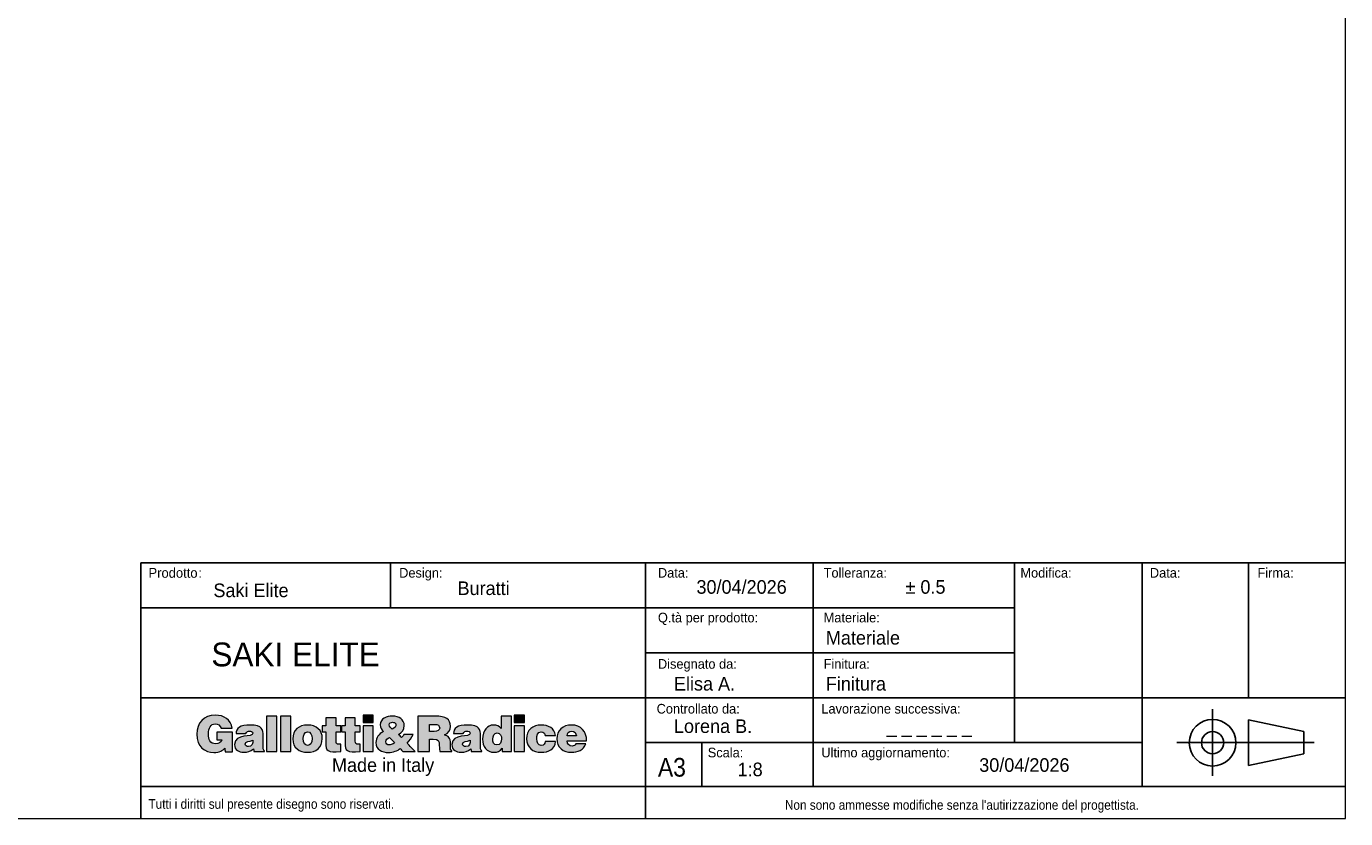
# Model space of a CAD drawing. Header units: millimetres. Extents: x 40 to 3320, y 40 to 2336.
# Tile 2 of 3: x 1680 to 3320, y 40 to 1026. Entities that reach past the tile are written whole.
import ezdxf

# ---------------------------------------------------------------- set-up
doc = ezdxf.new("R2010")
doc.units = ezdxf.units.MM
doc.header["$LTSCALE"] = 8
doc.layers.add('ANNOTAZIONI', color=8, linetype='Continuous')
doc.styles.add('SLDTEXTSTYLE1', font='GOTHIC.TTF', dxfattribs={"width": 0.913})
doc.styles.add('SLDTEXTSTYLE2', font='arial.ttf', dxfattribs={"width": 0.948})
doc.styles.add('SLDTEXTSTYLE3', font='arial.ttf', dxfattribs={"width": 0.948})

# ---------------------------------------------------------------- blocks, each defined once
blk = doc.blocks.new('logo_punti di controllo')
at = {"layer": 'ANNOTAZIONI'}
h = blk.add_hatch(color=256, dxfattribs=at)
edge = h.paths.add_edge_path(flags=0)
edge.add_line((225.7, 24.5), (225.7, 85.5))
edge.add_line((225.7, 85.5), (176.2, 85.5))
edge.add_line((176.2, 85.5), (176.2, 61.6))
edge.add_line((176.2, 61.6), (192.1, 61.6))
edge.add_spline(control_points=[(192.1, 61.6), (190.3, 53.9), (180.9, 48.9), (173.5, 48.9), (155.3, 48.9), (150.4, 63.1), (150.4, 78.8), (150.4, 98.2), (157.2, 111.1), (171.4, 111.1), (180.8, 111.1), (187.3, 106.2), (189.9, 97.2)], knot_values=[31.661, 31.661, 31.661, 31.661, 32.661, 32.661, 32.661, 33.661, 33.661, 33.661, 34.661, 34.661, 34.661, 35.661, 35.661, 35.661, 35.661], weights=[1, 1, 1, 1, 1, 1, 1, 1, 1, 1, 1, 1, 1], degree=3, periodic=0)
edge.add_line((189.9, 97.2), (224.3, 97.2))
edge.add_spline(control_points=[(224.3, 97.2), (219.8, 124.3), (198.5, 138.1), (172, 138.1), (136.3, 138.1), (114.2, 113.9), (114.2, 78.6), (114.2, 40.2), (139.5, 21.9), (167.7, 21.9), (185, 21.9), (195, 28.3), (201, 35.4)], knot_values=[47.825, 47.825, 47.825, 47.825, 48.825, 48.825, 48.825, 49.825, 49.825, 49.825, 50.825, 50.825, 50.825, 51.825, 51.825, 51.825, 51.825], weights=[1, 1, 1, 1, 1, 1, 1, 1, 1, 1, 1, 1, 1], degree=3, periodic=0)
edge.add_line((201, 35.4), (202.4, 24.5))
edge.add_line((202.4, 24.5), (225.7, 24.5))
for points in [[(363.2, 24.8), (363.2, 135.2), (331.3, 135.2), (331.3, 24.8)], [(406, 24.8), (406, 135.2), (374.1, 135.2), (374.1, 24.8)], [(630.8, 138.1), (630.8, 115.4), (662.6, 115.4), (662.6, 138.1)], [(1100.9, 138.1), (1100.9, 115.4), (1132.8, 115.4), (1132.8, 138.1)], [(662.6, 24.8), (662.6, 105.1), (630.8, 105.1), (630.8, 24.8)], [(1132.8, 24.8), (1132.8, 105.1), (1100.9, 105.1), (1100.9, 24.8)]]:
    blk.add_hatch(color=256, dxfattribs=at).paths.add_polyline_path(points, flags=0)
h = blk.add_hatch(color=256, dxfattribs=at)
edge = h.paths.add_edge_path(flags=0)
edge.add_line((561.9, 24.8), (561.9, 47.7))
edge.add_spline(control_points=[(561.9, 47.7), (560.2, 47.7), (558.5, 47.7), (556.9, 47.7), (548, 47.7), (546.9, 50.3), (546.9, 57.6), (546.9, 67.3), (546.9, 77), (546.9, 86.7)], knot_values=[0, 0, 0, 0, 1.792, 1.792, 1.792, 2.792, 2.792, 2.792, 13.111, 13.111, 13.111, 13.111], weights=[1, 1, 1, 1, 1, 1, 1, 1, 1, 1], degree=3, periodic=0)
edge.add_line((546.9, 86.7), (562.2, 86.7))
edge.add_line((562.2, 86.7), (562.2, 105.1))
edge.add_line((562.2, 105.1), (546.9, 105.1))
edge.add_line((546.9, 105.1), (546.9, 130.1))
edge.add_line((546.9, 130.1), (515.5, 130.1))
edge.add_line((515.5, 130.1), (515.5, 105.1))
edge.add_line((515.5, 105.1), (503.7, 105.1))
edge.add_line((503.7, 105.1), (503.7, 86.7))
edge.add_line((503.7, 86.7), (515, 86.7))
edge.add_spline(control_points=[(515, 86.7), (515, 75.6), (515, 64.4), (515, 53.2), (515, 25.4), (520.1, 22.5), (561.9, 24.8)], knot_values=[74.044, 74.044, 74.044, 74.044, 85.937, 85.937, 85.937, 86.937, 86.937, 86.937, 86.937], weights=[1, 1, 1, 1, 1, 1, 1], degree=3, periodic=0)
h = blk.add_hatch(color=256, dxfattribs=at)
edge = h.paths.add_edge_path(flags=0)
edge.add_line((621.8, 24.8), (621.8, 47.7))
edge.add_spline(control_points=[(621.8, 47.7), (620.1, 47.7), (618.4, 47.7), (616.7, 47.7), (607.8, 47.7), (606.8, 50.3), (606.8, 57.6), (606.8, 67.3), (606.8, 77), (606.8, 86.7)], knot_values=[0, 0, 0, 0, 1.792, 1.792, 1.792, 2.792, 2.792, 2.792, 13.111, 13.111, 13.111, 13.111], weights=[1, 1, 1, 1, 1, 1, 1, 1, 1, 1], degree=3, periodic=0)
edge.add_line((606.8, 86.7), (622.1, 86.7))
edge.add_line((622.1, 86.7), (622.1, 105.1))
edge.add_line((622.1, 105.1), (606.8, 105.1))
edge.add_line((606.8, 105.1), (606.8, 130.1))
edge.add_line((606.8, 130.1), (575.3, 130.1))
edge.add_line((575.3, 130.1), (575.3, 105.1))
edge.add_line((575.3, 105.1), (563.5, 105.1))
edge.add_line((563.5, 105.1), (563.5, 86.7))
edge.add_line((563.5, 86.7), (574.9, 86.7))
edge.add_spline(control_points=[(574.9, 86.7), (574.9, 75.6), (574.9, 64.4), (574.9, 53.2), (574.9, 25.4), (579.9, 22.5), (621.8, 24.8)], knot_values=[74.041, 74.041, 74.041, 74.041, 85.934, 85.934, 85.934, 86.934, 86.934, 86.934, 86.934], weights=[1, 1, 1, 1, 1, 1, 1], degree=3, periodic=0)
h = blk.add_hatch(color=256, dxfattribs=at)
edge = h.paths.add_edge_path(flags=0)
edge.add_line((746.4, 34.2), (755.1, 24.8))
edge.add_line((755.1, 24.8), (793.4, 24.8))
edge.add_line((793.4, 24.8), (768.3, 50.7))
edge.add_spline(control_points=[(768.3, 50.7), (775.8, 58.7), (781.8, 67.9), (786.9, 77.5)], knot_values=[26.367462, 26.367462, 26.367462, 26.367462, 27.367462, 27.367462, 27.367462, 27.367462], weights=[1, 1, 1, 1], degree=3, periodic=0)
edge.add_line((786.9, 77.5), (757.7, 77.5))
edge.add_spline(control_points=[(757.7, 77.5), (755.9, 74), (753.6, 71), (750.5, 68.4)], knot_values=[37.686462, 37.686462, 37.686462, 37.686462, 38.686462, 38.686462, 38.686462, 38.686462], weights=[1, 1, 1, 1], degree=3, periodic=0)
edge.add_line((750.5, 68.4), (741, 78.2))
edge.add_spline(control_points=[(741, 78.2), (752.2, 84.3), (759, 92.9), (759, 106.1), (759, 123.8), (742.6, 135.2), (722.2, 135.2), (704.7, 135.2), (684.6, 128.3), (684.6, 107.6), (684.6, 99), (688.5, 92.9), (694.1, 86.9)], knot_values=[43.525807, 43.525807, 43.525807, 43.525807, 44.525807, 44.525807, 44.525807, 45.525807, 45.525807, 45.525807, 46.525807, 46.525807, 46.525807, 47.525807, 47.525807, 47.525807, 47.525807], weights=[1, 1, 1, 1, 1, 1, 1, 1, 1, 1, 1, 1, 1], degree=3, periodic=0)
edge.add_spline(control_points=[(694.1, 86.9), (680.2, 79.8), (671, 68.8), (671, 52.6), (671, 31.3), (689.7, 21.9), (709.9, 21.9), (724.3, 21.9), (739, 27.9), (746.4, 34.2)], knot_values=[47.525807, 47.525807, 47.525807, 47.525807, 48.525807, 48.525807, 48.525807, 49.525807, 49.525807, 49.525807, 50.525807, 50.525807, 50.525807, 50.525807], weights=[1, 1, 1, 1, 1, 1, 1, 1, 1, 1], degree=3, periodic=0)
edge = h.paths.add_edge_path(flags=0)
edge.add_line((713.6, 68.7), (727.8, 53.6))
edge.add_spline(control_points=[(727.8, 53.6), (729.8, 51.5), (729.1, 52), (724.6, 49.3)], knot_values=[0, 0, 0, 0, 1, 1, 1, 1], weights=[1, 1, 1, 1], degree=3, periodic=0)
edge.add_spline(control_points=[(724.6, 49.3), (721.6, 47.5), (715.9, 45.4), (712.4, 45.4), (706.1, 45.4), (701.6, 48.9), (701.6, 55.5), (701.6, 61.8), (707.6, 65.6), (713.6, 68.7)], knot_values=[1, 1, 1, 1, 2, 2, 2, 3, 3, 3, 4, 4, 4, 4], weights=[1, 1, 1, 1, 1, 1, 1, 1, 1, 1], degree=3, periodic=0)
edge = h.paths.add_edge_path(flags=0)
edge.add_spline(control_points=[(721.6, 94.9), (716.4, 98.4), (712.2, 102.2), (712.2, 107.7), (712.2, 113.9), (717.6, 116), (722.9, 116)], knot_values=[2, 2, 2, 2, 3, 3, 3, 4, 4, 4, 4], weights=[1, 1, 1, 1, 1, 1, 1], degree=3, periodic=0)
edge.add_spline(control_points=[(722.9, 116), (726.5, 116), (730.9, 114.5), (732.4, 111.1)], knot_values=[0, 0, 0, 0, 1, 1, 1, 1], weights=[1, 1, 1, 1], degree=3, periodic=0)
edge.add_spline(control_points=[(732.4, 111.1), (735.2, 102.1), (728.8, 98.2), (721.6, 94.9)], knot_values=[1, 1, 1, 1, 2, 2, 2, 2], weights=[1, 1, 1, 1], degree=3, periodic=0)
h = blk.add_hatch(color=256, dxfattribs=at)
edge = h.paths.add_edge_path(flags=0)
edge.add_line((837.7, 63.3), (848.7, 63.3))
edge.add_spline(control_points=[(848.7, 63.3), (865.6, 63.3), (868, 58.5), (868, 44.1), (868, 34.3), (869, 27.3), (869.9, 24.8)], knot_values=[0, 0, 0, 0, 1, 1, 1, 2, 2, 2, 2], weights=[1, 1, 1, 1, 1, 1, 1], degree=3, periodic=0)
edge.add_line((869.9, 24.8), (906.5, 24.8))
edge.add_line((906.5, 24.8), (906.5, 28.2))
edge.add_spline(control_points=[(906.5, 28.2), (902.2, 28.2), (902.7, 33.1), (902.7, 47.5), (902.7, 69.7), (895.6, 72.5), (884, 76.8)], knot_values=[16.174, 16.174, 16.174, 16.174, 17.174, 17.174, 17.174, 18.174, 18.174, 18.174, 18.174], weights=[1, 1, 1, 1, 1, 1, 1], degree=3, periodic=0)
edge.add_spline(control_points=[(884, 76.8), (896.8, 80.3), (902.5, 91), (902.5, 103.8), (902.5, 125.2), (890.4, 135.2), (853.6, 135.2), (836.3, 135.2), (818.9, 135.2), (801.5, 135.2)], knot_values=[18.174, 18.174, 18.174, 18.174, 19.174, 19.174, 19.174, 20.174, 20.174, 20.174, 38.639, 38.639, 38.639, 38.639], weights=[1, 1, 1, 1, 1, 1, 1, 1, 1, 1], degree=3, periodic=0)
edge.add_line((801.5, 135.2), (801.5, 24.8))
edge.add_line((801.5, 24.8), (837.7, 24.8))
edge.add_line((837.7, 24.8), (837.7, 63.3))
edge = h.paths.add_edge_path(flags=0)
edge.add_line((837.7, 87.5), (837.7, 109.4))
edge.add_spline(control_points=[(837.7, 109.4), (843.3, 109.4), (848.9, 109.4), (854.5, 109.4), (863, 109.4), (869.1, 105.7), (869.1, 97.9), (869.1, 90.3), (863.1, 87.5), (851.9, 87.5), (847.2, 87.5), (842.4, 87.5), (837.7, 87.5)], knot_values=[0, 0, 0, 0, 5.974, 5.974, 5.974, 6.974, 6.974, 6.974, 7.974, 7.974, 7.974, 13.024, 13.024, 13.024, 13.024], weights=[1, 1, 1, 1, 1, 1, 1, 1, 1, 1, 1, 1, 1], degree=3, periodic=0)
h = blk.add_hatch(color=256, dxfattribs=at)
edge = h.paths.add_edge_path(flags=0)
edge.add_line((1063.5, 24.8), (1092.2, 24.8))
edge.add_line((1092.2, 24.8), (1092.2, 135.2))
edge.add_line((1092.2, 135.2), (1060.3, 135.2))
edge.add_line((1060.3, 135.2), (1060.3, 97))
edge.add_spline(control_points=[(1060.3, 97), (1053.6, 105), (1046.5, 107.4), (1036.4, 107.4), (1017.2, 107.4), (1002.4, 90.1), (1002.4, 63.4), (1002.4, 40.8), (1014.6, 22.5), (1038.8, 22.5), (1049.1, 22.5), (1056, 25.7), (1063.5, 35.6)], knot_values=[63.921, 63.921, 63.921, 63.921, 64.921, 64.921, 64.921, 65.921, 65.921, 65.921, 66.921, 66.921, 66.921, 67.921, 67.921, 67.921, 67.921], weights=[1, 1, 1, 1, 1, 1, 1, 1, 1, 1, 1, 1, 1], degree=3, periodic=0)
edge.add_line((1063.5, 35.6), (1063.5, 24.8))
edge = h.paths.add_edge_path(flags=0)
edge.add_spline(control_points=[(1047.7, 82.8), (1058.3, 82.8), (1061.4, 73.1), (1061.4, 64.2), (1061.4, 54.9), (1057.8, 45.5), (1046.8, 45.5)], knot_values=[2, 2, 2, 2, 3, 3, 3, 4, 4, 4, 4], weights=[1, 1, 1, 1, 1, 1, 1], degree=3, periodic=0)
edge.add_spline(control_points=[(1046.8, 45.5), (1036.4, 45.5), (1034.2, 55.3), (1034.2, 63.8), (1034.2, 72.6), (1037.2, 82.8), (1047.7, 82.8)], knot_values=[0, 0, 0, 0, 1, 1, 1, 2, 2, 2, 2], weights=[1, 1, 1, 1, 1, 1, 1], degree=3, periodic=0)
h = blk.add_hatch(color=256, dxfattribs=at)
edge = h.paths.add_edge_path(flags=0)
edge.add_line((292, 24.8), (324.9, 24.8))
edge.add_line((324.9, 24.8), (324.9, 26.4))
edge.add_spline(control_points=[(324.9, 26.4), (320.8, 29.7), (320.6, 32), (320.6, 36.6), (320.6, 49.1), (320.6, 61.7), (320.6, 74.2), (320.6, 93.3), (318.3, 107.4), (280.3, 107.4), (248.6, 107.4), (236.5, 97.5), (236.5, 80.5)], knot_values=[0.543, 0.543, 0.543, 0.543, 1.543, 1.543, 1.543, 14.848, 14.848, 14.848, 15.848, 15.848, 15.848, 16.848, 16.848, 16.848, 16.848], weights=[1, 1, 1, 1, 1, 1, 1, 1, 1, 1, 1, 1, 1], degree=3, periodic=0)
edge.add_line((236.5, 80.5), (267.1, 80.5))
edge.add_spline(control_points=[(267.1, 80.5), (267.9, 87.4), (273.9, 88.3), (278.3, 88.3), (281.7, 88.3), (288.7, 87.5), (288.7, 81.7), (288.7, 66.7), (231.6, 83.2), (231.6, 46.7), (231.6, 30), (245.1, 22.5), (260.2, 22.5), (272.2, 22.5), (281.4, 25), (290.4, 33.4)], knot_values=[27.71, 27.71, 27.71, 27.71, 28.71, 28.71, 28.71, 29.71, 29.71, 29.71, 30.71, 30.71, 30.71, 31.71, 31.71, 31.71, 32.71, 32.71, 32.71, 32.71], weights=[1, 1, 1, 1, 1, 1, 1, 1, 1, 1, 1, 1, 1, 1, 1, 1], degree=3, periodic=0)
edge.add_line((290.4, 33.4), (292, 24.8))
edge = h.paths.add_edge_path(flags=0)
edge.add_spline(control_points=[(288.7, 60.4), (289.5, 49.3), (285.8, 40.6), (274.6, 40.6)], knot_values=[2, 2, 2, 2, 3, 3, 3, 3], weights=[1, 1, 1, 1], degree=3, periodic=0)
edge.add_spline(control_points=[(274.6, 40.6), (268.3, 40.6), (264.5, 43.4), (264.5, 47.4), (264.5, 57.8), (278.3, 55.3), (288.7, 60.4)], knot_values=[0, 0, 0, 0, 1, 1, 1, 2, 2, 2, 2], weights=[1, 1, 1, 1, 1, 1, 1], degree=3, periodic=0)
h = blk.add_hatch(color=256, dxfattribs=at)
edge = h.paths.add_edge_path(flags=0)
edge.add_spline(control_points=[(504.2, 65.7), (504.2, 90.7), (486.7, 107.4), (458.3, 107.4), (431.2, 107.4), (412.8, 92), (412.8, 64.1)], knot_values=[2, 2, 2, 2, 3, 3, 3, 4, 4, 4, 4], weights=[1, 1, 1, 1, 1, 1, 1], degree=3, periodic=0)
edge.add_spline(control_points=[(412.8, 64.1), (412.8, 36.6), (432.7, 22.5), (458.5, 22.5), (484.2, 22.5), (504.2, 36.3), (504.2, 65.7)], knot_values=[0, 0, 0, 0, 1, 1, 1, 2, 2, 2, 2], weights=[1, 1, 1, 1, 1, 1, 1], degree=3, periodic=0)
edge = h.paths.add_edge_path(flags=0)
edge.add_spline(control_points=[(458.5, 44), (450.4, 44), (444.7, 50.6), (444.7, 65.7), (444.7, 74.8), (447.9, 86), (458.8, 86)], knot_values=[2, 2, 2, 2, 3, 3, 3, 4, 4, 4, 4], weights=[1, 1, 1, 1, 1, 1, 1], degree=3, periodic=0)
edge.add_spline(control_points=[(458.8, 86), (467.1, 86.4), (472.3, 77.5), (472.3, 65.7), (472.3, 50.6), (467.1, 44), (458.5, 44)], knot_values=[0, 0, 0, 0, 1, 1, 1, 2, 2, 2, 2], weights=[1, 1, 1, 1, 1, 1, 1], degree=3, periodic=0)
h = blk.add_hatch(color=256, dxfattribs=at)
edge = h.paths.add_edge_path(flags=0)
edge.add_line((967.4, 24.8), (1000.4, 24.8))
edge.add_line((1000.4, 24.8), (1000.4, 26.4))
edge.add_spline(control_points=[(1000.4, 26.4), (996.3, 29.7), (996.1, 32), (996.1, 36.6), (996.1, 49.1), (996.1, 61.7), (996.1, 74.2), (996.1, 93.3), (993.8, 107.4), (955.8, 107.4), (924.1, 107.4), (912, 97.5), (912, 80.5)], knot_values=[0.543, 0.543, 0.543, 0.543, 1.543, 1.543, 1.543, 14.848, 14.848, 14.848, 15.848, 15.848, 15.848, 16.848, 16.848, 16.848, 16.848], weights=[1, 1, 1, 1, 1, 1, 1, 1, 1, 1, 1, 1, 1], degree=3, periodic=0)
edge.add_line((912, 80.5), (942.6, 80.5))
edge.add_spline(control_points=[(942.6, 80.5), (943.4, 87.4), (949.4, 88.3), (953.8, 88.3), (957.2, 88.3), (964.2, 87.5), (964.2, 81.7), (964.2, 66.7), (907.1, 83.2), (907.1, 46.7), (907.1, 30), (920.6, 22.5), (935.7, 22.5), (947.7, 22.5), (956.9, 25), (965.9, 33.4)], knot_values=[27.709, 27.709, 27.709, 27.709, 28.709, 28.709, 28.709, 29.709, 29.709, 29.709, 30.709, 30.709, 30.709, 31.709, 31.709, 31.709, 32.709, 32.709, 32.709, 32.709], weights=[1, 1, 1, 1, 1, 1, 1, 1, 1, 1, 1, 1, 1, 1, 1, 1], degree=3, periodic=0)
edge.add_line((965.9, 33.4), (967.4, 24.8))
edge = h.paths.add_edge_path(flags=0)
edge.add_spline(control_points=[(964.2, 60.4), (965, 49.3), (961.3, 40.6), (950.1, 40.6)], knot_values=[2, 2, 2, 2, 3, 3, 3, 3], weights=[1, 1, 1, 1], degree=3, periodic=0)
edge.add_spline(control_points=[(950.1, 40.6), (943.8, 40.6), (940, 43.4), (940, 47.4), (940, 57.8), (953.8, 55.3), (964.2, 60.4)], knot_values=[0, 0, 0, 0, 1, 1, 1, 2, 2, 2, 2], weights=[1, 1, 1, 1, 1, 1, 1], degree=3, periodic=0)
h = blk.add_hatch(color=256, dxfattribs=at)
edge = h.paths.add_edge_path(flags=0)
edge.add_line((1196.6, 74.5), (1228.9, 74.5))
edge.add_spline(control_points=[(1228.9, 74.5), (1226.6, 98.2), (1206.4, 107.4), (1184.9, 107.4), (1158.4, 107.4), (1139.1, 91.6), (1139.1, 64.2), (1139.1, 37.1), (1159, 22.5), (1184.9, 22.5), (1207.2, 22.5), (1226.8, 31.6), (1229.5, 55.9)], knot_values=[0, 0, 0, 0, 1, 1, 1, 2, 2, 2, 3, 3, 3, 4, 4, 4, 4], weights=[1, 1, 1, 1, 1, 1, 1, 1, 1, 1, 1, 1, 1], degree=3, periodic=0)
edge.add_line((1229.5, 55.9), (1197.4, 55.9))
edge.add_spline(control_points=[(1197.4, 55.9), (1196.4, 49.7), (1193.2, 44), (1184.9, 44), (1175.6, 44), (1171, 52), (1171, 64.1), (1171, 73.6), (1173, 86), (1184.9, 86), (1188.5, 86), (1191.2, 84.9), (1193.2, 82.8)], knot_values=[15.404, 15.404, 15.404, 15.404, 16.404, 16.404, 16.404, 17.404, 17.404, 17.404, 18.404, 18.404, 18.404, 19.404, 19.404, 19.404, 19.404], weights=[1, 1, 1, 1, 1, 1, 1, 1, 1, 1, 1, 1, 1], degree=3, periodic=0)
edge.add_spline(control_points=[(1193.2, 82.8), (1195.2, 80.8), (1196.4, 78), (1196.6, 74.5)], knot_values=[19.404, 19.404, 19.404, 19.404, 20.404, 20.404, 20.404, 20.404], weights=[1, 1, 1, 1], degree=3, periodic=0)
h = blk.add_hatch(color=256, dxfattribs=at)
edge = h.paths.add_edge_path(flags=0)
edge.add_line((1264.9, 57.8), (1325.8, 57.8))
edge.add_spline(control_points=[(1325.8, 57.8), (1326.2, 86.9), (1308.3, 107.4), (1278.5, 107.4), (1252.8, 107.4), (1233, 90.6), (1233, 64.2), (1233, 37.2), (1253, 22.5), (1278.7, 22.5), (1297.4, 22.5), (1317.6, 29.1), (1323.1, 49)], knot_values=[0, 0, 0, 0, 1, 1, 1, 2, 2, 2, 3, 3, 3, 4, 4, 4, 4], weights=[1, 1, 1, 1, 1, 1, 1, 1, 1, 1, 1, 1, 1], degree=3, periodic=0)
edge.add_line((1323.1, 49), (1292.7, 49))
edge.add_spline(control_points=[(1292.7, 49), (1290.4, 44.3), (1285.8, 42), (1280.7, 42), (1272.3, 42), (1264.9, 48.3), (1264.9, 57.8)], knot_values=[14.806, 14.806, 14.806, 14.806, 15.806, 15.806, 15.806, 16.806, 16.806, 16.806, 16.806], weights=[1, 1, 1, 1, 1, 1, 1], degree=3, periodic=0)
edge = h.paths.add_edge_path(flags=0)
edge.add_line((1293.9, 74), (1264.9, 74))
edge.add_spline(control_points=[(1264.9, 74), (1264.9, 82.6), (1270.3, 88), (1279.8, 88), (1287.3, 88), (1293.9, 81.4), (1293.9, 74)], knot_values=[0, 0, 0, 0, 1, 1, 1, 2, 2, 2, 2], weights=[1, 1, 1, 1, 1, 1, 1], degree=3, periodic=0)
at = {"color": 7, "linetype": 'Continuous', "lineweight": 18}
for points, knots in [([(224.3, 97.2), (219.8, 124.3), (198.5, 138.1), (172, 138.1), (136.3, 138.1), (114.2, 113.9), (114.2, 78.6), (114.2, 40.2), (139.5, 21.9), (167.7, 21.9), (185, 21.9), (195, 28.3), (201, 35.4)], [47.825, 47.825, 47.825, 47.825, 48.825, 48.825, 48.825, 49.825, 49.825, 49.825, 50.825, 50.825, 50.825, 51.825, 51.825, 51.825, 51.825]), ([(741, 78.2), (752.2, 84.3), (759, 92.9), (759, 106.1), (759, 123.8), (742.6, 135.2), (722.2, 135.2), (704.7, 135.2), (684.6, 128.3), (684.6, 107.6), (684.6, 99), (688.5, 92.9), (694.1, 86.9)], [43.525807, 43.525807, 43.525807, 43.525807, 44.525807, 44.525807, 44.525807, 45.525807, 45.525807, 45.525807, 46.525807, 46.525807, 46.525807, 47.525807, 47.525807, 47.525807, 47.525807]), ([(884, 76.8), (896.8, 80.3), (902.5, 91), (902.5, 103.8), (902.5, 125.2), (890.4, 135.2), (853.6, 135.2), (836.3, 135.2), (818.9, 135.2), (801.5, 135.2)], [18.174, 18.174, 18.174, 18.174, 19.174, 19.174, 19.174, 20.174, 20.174, 20.174, 38.639, 38.639, 38.639, 38.639]), ([(192.1, 61.6), (190.3, 53.9), (180.9, 48.9), (173.5, 48.9), (155.3, 48.9), (150.4, 63.1), (150.4, 78.8), (150.4, 98.2), (157.2, 111.1), (171.4, 111.1), (180.8, 111.1), (187.3, 106.2), (189.9, 97.2)], [31.661, 31.661, 31.661, 31.661, 32.661, 32.661, 32.661, 33.661, 33.661, 33.661, 34.661, 34.661, 34.661, 35.661, 35.661, 35.661, 35.661]), ([(267.1, 80.5), (267.9, 87.4), (273.9, 88.3), (278.3, 88.3), (281.7, 88.3), (288.7, 87.5), (288.7, 81.7), (288.7, 66.7), (231.6, 83.2), (231.6, 46.7), (231.6, 30), (245.1, 22.5), (260.2, 22.5), (272.2, 22.5), (281.4, 25), (290.4, 33.4)], [27.71, 27.71, 27.71, 27.71, 28.71, 28.71, 28.71, 29.71, 29.71, 29.71, 30.71, 30.71, 30.71, 31.71, 31.71, 31.71, 32.71, 32.71, 32.71, 32.71]), ([(324.9, 26.4), (320.8, 29.7), (320.6, 32), (320.6, 36.6), (320.6, 49.1), (320.6, 61.7), (320.6, 74.2), (320.6, 93.3), (318.3, 107.4), (280.3, 107.4), (248.6, 107.4), (236.5, 97.5), (236.5, 80.5)], [0.543, 0.543, 0.543, 0.543, 1.543, 1.543, 1.543, 14.848, 14.848, 14.848, 15.848, 15.848, 15.848, 16.848, 16.848, 16.848, 16.848]), ([(504.2, 65.7), (504.2, 90.7), (486.7, 107.4), (458.3, 107.4), (431.2, 107.4), (412.8, 92), (412.8, 64.1)], [2, 2, 2, 2, 3, 3, 3, 4, 4, 4, 4]), ([(458.5, 44), (450.4, 44), (444.7, 50.6), (444.7, 65.7), (444.7, 74.8), (447.9, 86), (458.8, 86)], [2, 2, 2, 2, 3, 3, 3, 4, 4, 4, 4]), ([(458.8, 86), (467.1, 86.4), (472.3, 77.5), (472.3, 65.7), (472.3, 50.6), (467.1, 44), (458.5, 44)], [0, 0, 0, 0, 1, 1, 1, 2, 2, 2, 2]), ([(515, 86.7), (515, 75.6), (515, 64.4), (515, 53.2), (515, 25.4), (520.1, 22.5), (561.9, 24.8)], [74.044, 74.044, 74.044, 74.044, 85.937, 85.937, 85.937, 86.937, 86.937, 86.937, 86.937]), ([(561.9, 47.7), (560.2, 47.7), (558.5, 47.7), (556.9, 47.7), (548, 47.7), (546.9, 50.3), (546.9, 57.6), (546.9, 67.3), (546.9, 77), (546.9, 86.7)], [0, 0, 0, 0, 1.792, 1.792, 1.792, 2.792, 2.792, 2.792, 13.111, 13.111, 13.111, 13.111]), ([(574.9, 86.7), (574.9, 75.6), (574.9, 64.4), (574.9, 53.2), (574.9, 25.4), (579.9, 22.5), (621.8, 24.8)], [74.041, 74.041, 74.041, 74.041, 85.934, 85.934, 85.934, 86.934, 86.934, 86.934, 86.934]), ([(621.8, 47.7), (620.1, 47.7), (618.4, 47.7), (616.7, 47.7), (607.8, 47.7), (606.8, 50.3), (606.8, 57.6), (606.8, 67.3), (606.8, 77), (606.8, 86.7)], [0, 0, 0, 0, 1.792, 1.792, 1.792, 2.792, 2.792, 2.792, 13.111, 13.111, 13.111, 13.111]), ([(694.1, 86.9), (680.2, 79.8), (671, 68.8), (671, 52.6), (671, 31.3), (689.7, 21.9), (709.9, 21.9), (724.3, 21.9), (739, 27.9), (746.4, 34.2)], [47.525807, 47.525807, 47.525807, 47.525807, 48.525807, 48.525807, 48.525807, 49.525807, 49.525807, 49.525807, 50.525807, 50.525807, 50.525807, 50.525807]), ([(721.6, 94.9), (716.4, 98.4), (712.2, 102.2), (712.2, 107.7), (712.2, 113.9), (717.6, 116), (722.9, 116)], [2, 2, 2, 2, 3, 3, 3, 4, 4, 4, 4]), ([(837.7, 109.4), (843.3, 109.4), (848.9, 109.4), (854.5, 109.4), (863, 109.4), (869.1, 105.7), (869.1, 97.9), (869.1, 90.3), (863.1, 87.5), (851.9, 87.5), (847.2, 87.5), (842.4, 87.5), (837.7, 87.5)], [0, 0, 0, 0, 5.974, 5.974, 5.974, 6.974, 6.974, 6.974, 7.974, 7.974, 7.974, 13.024, 13.024, 13.024, 13.024]), ([(942.6, 80.5), (943.4, 87.4), (949.4, 88.3), (953.8, 88.3), (957.2, 88.3), (964.2, 87.5), (964.2, 81.7), (964.2, 66.7), (907.1, 83.2), (907.1, 46.7), (907.1, 30), (920.6, 22.5), (935.7, 22.5), (947.7, 22.5), (956.9, 25), (965.9, 33.4)], [27.709, 27.709, 27.709, 27.709, 28.709, 28.709, 28.709, 29.709, 29.709, 29.709, 30.709, 30.709, 30.709, 31.709, 31.709, 31.709, 32.709, 32.709, 32.709, 32.709]), ([(1000.4, 26.4), (996.3, 29.7), (996.1, 32), (996.1, 36.6), (996.1, 49.1), (996.1, 61.7), (996.1, 74.2), (996.1, 93.3), (993.8, 107.4), (955.8, 107.4), (924.1, 107.4), (912, 97.5), (912, 80.5)], [0.543, 0.543, 0.543, 0.543, 1.543, 1.543, 1.543, 14.848, 14.848, 14.848, 15.848, 15.848, 15.848, 16.848, 16.848, 16.848, 16.848]), ([(1060.3, 97), (1053.6, 105), (1046.5, 107.4), (1036.4, 107.4), (1017.2, 107.4), (1002.4, 90.1), (1002.4, 63.4), (1002.4, 40.8), (1014.6, 22.5), (1038.8, 22.5), (1049.1, 22.5), (1056, 25.7), (1063.5, 35.6)], [63.921, 63.921, 63.921, 63.921, 64.921, 64.921, 64.921, 65.921, 65.921, 65.921, 66.921, 66.921, 66.921, 67.921, 67.921, 67.921, 67.921]), ([(1046.8, 45.5), (1036.4, 45.5), (1034.2, 55.3), (1034.2, 63.8), (1034.2, 72.6), (1037.2, 82.8), (1047.7, 82.8)], [0, 0, 0, 0, 1, 1, 1, 2, 2, 2, 2]), ([(1047.7, 82.8), (1058.3, 82.8), (1061.4, 73.1), (1061.4, 64.2), (1061.4, 54.9), (1057.8, 45.5), (1046.8, 45.5)], [2, 2, 2, 2, 3, 3, 3, 4, 4, 4, 4]), ([(1228.9, 74.5), (1226.6, 98.2), (1206.4, 107.4), (1184.9, 107.4), (1158.4, 107.4), (1139.1, 91.6), (1139.1, 64.2), (1139.1, 37.1), (1159, 22.5), (1184.9, 22.5), (1207.2, 22.5), (1226.8, 31.6), (1229.5, 55.9)], [0, 0, 0, 0, 1, 1, 1, 2, 2, 2, 3, 3, 3, 4, 4, 4, 4]), ([(1197.4, 55.9), (1196.4, 49.7), (1193.2, 44), (1184.9, 44), (1175.6, 44), (1171, 52), (1171, 64.1), (1171, 73.6), (1173, 86), (1184.9, 86), (1188.5, 86), (1191.2, 84.9), (1193.2, 82.8)], [15.404, 15.404, 15.404, 15.404, 16.404, 16.404, 16.404, 17.404, 17.404, 17.404, 18.404, 18.404, 18.404, 19.404, 19.404, 19.404, 19.404]), ([(1325.8, 57.8), (1326.2, 86.9), (1308.3, 107.4), (1278.5, 107.4), (1252.8, 107.4), (1233, 90.6), (1233, 64.2), (1233, 37.2), (1253, 22.5), (1278.7, 22.5), (1297.4, 22.5), (1317.6, 29.1), (1323.1, 49)], [0, 0, 0, 0, 1, 1, 1, 2, 2, 2, 3, 3, 3, 4, 4, 4, 4]), ([(1264.9, 74), (1264.9, 82.6), (1270.3, 88), (1279.8, 88), (1287.3, 88), (1293.9, 81.4), (1293.9, 74)], [0, 0, 0, 0, 1, 1, 1, 2, 2, 2, 2]), ([(274.6, 40.6), (268.3, 40.6), (264.5, 43.4), (264.5, 47.4), (264.5, 57.8), (278.3, 55.3), (288.7, 60.4)], [0, 0, 0, 0, 1, 1, 1, 2, 2, 2, 2]), ([(412.8, 64.1), (412.8, 36.6), (432.7, 22.5), (458.5, 22.5), (484.2, 22.5), (504.2, 36.3), (504.2, 65.7)], [0, 0, 0, 0, 1, 1, 1, 2, 2, 2, 2]), ([(724.6, 49.3), (721.6, 47.5), (715.9, 45.4), (712.4, 45.4), (706.1, 45.4), (701.6, 48.9), (701.6, 55.5), (701.6, 61.8), (707.6, 65.6), (713.6, 68.7)], [1, 1, 1, 1, 2, 2, 2, 3, 3, 3, 4, 4, 4, 4]), ([(848.7, 63.3), (865.6, 63.3), (868, 58.5), (868, 44.1), (868, 34.3), (869, 27.3), (869.9, 24.8)], [0, 0, 0, 0, 1, 1, 1, 2, 2, 2, 2]), ([(906.5, 28.2), (902.2, 28.2), (902.7, 33.1), (902.7, 47.5), (902.7, 69.7), (895.6, 72.5), (884, 76.8)], [16.174, 16.174, 16.174, 16.174, 17.174, 17.174, 17.174, 18.174, 18.174, 18.174, 18.174]), ([(950.1, 40.6), (943.8, 40.6), (940, 43.4), (940, 47.4), (940, 57.8), (953.8, 55.3), (964.2, 60.4)], [0, 0, 0, 0, 1, 1, 1, 2, 2, 2, 2]), ([(1292.7, 49), (1290.4, 44.3), (1285.8, 42), (1280.7, 42), (1272.3, 42), (1264.9, 48.3), (1264.9, 57.8)], [14.806, 14.806, 14.806, 14.806, 15.806, 15.806, 15.806, 16.806, 16.806, 16.806, 16.806])]:
    blk.add_open_spline(points, degree=3, knots=knots, dxfattribs=at)
for points, degree in [([(331.3, 135.2), (331.3, 80), (331.3, 24.8)], 2), ([(363.2, 135.2), (347.2, 135.2), (331.3, 135.2)], 2), ([(363.2, 24.8), (363.2, 80), (363.2, 135.2)], 2), ([(374.1, 135.2), (374.1, 80), (374.1, 24.8)], 2), ([(406, 135.2), (390.1, 135.2), (374.1, 135.2)], 2), ([(406, 24.8), (406, 80), (406, 135.2)], 2), ([(515.5, 130.1), (515.5, 121.8), (515.5, 113.5), (515.5, 105.1)], 3), ([(546.9, 130.1), (536.4, 130.1), (526, 130.1), (515.5, 130.1)], 3), ([(546.9, 105.1), (546.9, 113.5), (546.9, 121.8), (546.9, 130.1)], 3), ([(575.3, 130.1), (575.3, 121.8), (575.3, 113.5), (575.3, 105.1)], 3), ([(606.8, 130.1), (596.3, 130.1), (585.8, 130.1), (575.3, 130.1)], 3), ([(606.8, 105.1), (606.8, 113.5), (606.8, 121.8), (606.8, 130.1)], 3), ([(630.8, 138.1), (630.8, 126.7), (630.8, 115.4)], 2), ([(662.6, 138.1), (646.7, 138.1), (630.8, 138.1)], 2), ([(662.6, 115.4), (662.6, 126.7), (662.6, 138.1)], 2), ([(801.5, 135.2), (801.5, 98.4), (801.5, 61.6), (801.5, 24.8)], 3), ([(1060.3, 135.2), (1060.3, 122.5), (1060.3, 109.7), (1060.3, 97)], 3), ([(1092.2, 135.2), (1081.5, 135.2), (1070.9, 135.2), (1060.3, 135.2)], 3), ([(1092.2, 24.8), (1092.2, 61.6), (1092.2, 98.4), (1092.2, 135.2)], 3), ([(1100.9, 138.1), (1100.9, 126.7), (1100.9, 115.4)], 2), ([(1132.8, 138.1), (1116.8, 138.1), (1100.9, 138.1)], 2), ([(1132.8, 115.4), (1132.8, 126.7), (1132.8, 138.1)], 2), ([(176.2, 85.5), (176.2, 77.5), (176.2, 69.6), (176.2, 61.6)], 3), ([(225.7, 85.5), (209.2, 85.5), (192.7, 85.5), (176.2, 85.5)], 3), ([(189.9, 97.2), (201.4, 97.2), (212.8, 97.2), (224.3, 97.2)], 3), ([(225.7, 24.5), (225.7, 44.9), (225.7, 65.2), (225.7, 85.5)], 3), ([(503.7, 105.1), (503.7, 99), (503.7, 92.9), (503.7, 86.7)], 3), ([(515.5, 105.1), (511.5, 105.1), (507.6, 105.1), (503.7, 105.1)], 3), ([(503.7, 86.7), (507.5, 86.7), (511.2, 86.7), (515, 86.7)], 3), ([(562.2, 105.1), (557.1, 105.1), (552, 105.1), (546.9, 105.1)], 3), ([(546.9, 86.7), (552, 86.7), (557.1, 86.7), (562.2, 86.7)], 3), ([(562.2, 86.7), (562.2, 92.9), (562.2, 99), (562.2, 105.1)], 3), ([(563.5, 105.1), (563.5, 99), (563.5, 92.9), (563.5, 86.7)], 3), ([(575.3, 105.1), (571.4, 105.1), (567.5, 105.1), (563.5, 105.1)], 3), ([(563.5, 86.7), (567.3, 86.7), (571.1, 86.7), (574.9, 86.7)], 3), ([(622.1, 105.1), (617, 105.1), (611.9, 105.1), (606.8, 105.1)], 3), ([(606.8, 86.7), (611.9, 86.7), (617, 86.7), (622.1, 86.7)], 3), ([(622.1, 86.7), (622.1, 92.9), (622.1, 99), (622.1, 105.1)], 3), ([(630.8, 115.4), (646.7, 115.4), (662.6, 115.4)], 2), ([(630.8, 105.1), (630.8, 65), (630.8, 24.8)], 2), ([(662.6, 105.1), (646.7, 105.1), (630.8, 105.1)], 2), ([(662.6, 24.8), (662.6, 65), (662.6, 105.1)], 2), ([(732.4, 111.1), (735.2, 102.1), (728.8, 98.2), (721.6, 94.9)], 3), ([(722.9, 116), (726.5, 116), (730.9, 114.5), (732.4, 111.1)], 3), ([(837.7, 87.5), (837.7, 94.8), (837.7, 102.1), (837.7, 109.4)], 3), ([(1100.9, 115.4), (1116.8, 115.4), (1132.8, 115.4)], 2), ([(1100.9, 105.1), (1100.9, 65), (1100.9, 24.8)], 2), ([(1132.8, 105.1), (1116.8, 105.1), (1100.9, 105.1)], 2), ([(1132.8, 24.8), (1132.8, 65), (1132.8, 105.1)], 2), ([(1193.2, 82.8), (1195.2, 80.8), (1196.4, 78), (1196.6, 74.5)], 3), ([(176.2, 61.6), (181.5, 61.6), (186.8, 61.6), (192.1, 61.6)], 3), ([(236.5, 80.5), (246.7, 80.5), (256.9, 80.5), (267.1, 80.5)], 3), ([(288.7, 60.4), (289.5, 49.3), (285.8, 40.6), (274.6, 40.6)], 3), ([(561.9, 24.8), (561.9, 32.4), (561.9, 40), (561.9, 47.7)], 3), ([(621.8, 24.8), (621.8, 32.4), (621.8, 40), (621.8, 47.7)], 3), ([(713.6, 68.7), (718.3, 63.6), (723.1, 58.6), (727.8, 53.6)], 3), ([(727.8, 53.6), (729.8, 51.5), (729.1, 52), (724.6, 49.3)], 3), ([(750.5, 68.4), (747.4, 71.6), (744.2, 74.9), (741, 78.2)], 3), ([(757.7, 77.5), (755.9, 74), (753.6, 71), (750.5, 68.4)], 3), ([(786.9, 77.5), (777.1, 77.5), (767.4, 77.5), (757.7, 77.5)], 3), ([(768.3, 50.7), (775.8, 58.7), (781.8, 67.9), (786.9, 77.5)], 3), ([(793.4, 24.8), (785.1, 33.5), (776.7, 42.1), (768.3, 50.7)], 3), ([(837.7, 63.3), (841.4, 63.3), (845, 63.3), (848.7, 63.3)], 3), ([(837.7, 24.8), (837.7, 37.6), (837.7, 50.5), (837.7, 63.3)], 3), ([(912, 80.5), (922.2, 80.5), (932.4, 80.5), (942.6, 80.5)], 3), ([(964.2, 60.4), (965, 49.3), (961.3, 40.6), (950.1, 40.6)], 3), ([(1196.6, 74.5), (1207.4, 74.5), (1218.1, 74.5), (1228.9, 74.5)], 3), ([(1229.5, 55.9), (1218.8, 55.9), (1208.1, 55.9), (1197.4, 55.9)], 3), ([(1293.9, 74), (1284.2, 74), (1274.6, 74), (1264.9, 74)], 3), ([(1264.9, 57.8), (1285.2, 57.8), (1305.5, 57.8), (1325.8, 57.8)], 3), ([(1323.1, 49), (1313, 49), (1302.8, 49), (1292.7, 49)], 3), ([(201, 35.4), (201.4, 31.8), (201.9, 28.1), (202.4, 24.5)], 3), ([(202.4, 24.5), (210.1, 24.5), (217.9, 24.5), (225.7, 24.5)], 3), ([(290.4, 33.4), (290.9, 30.5), (291.4, 27.7), (292, 24.8)], 3), ([(292, 24.8), (302.9, 24.8), (313.9, 24.8), (324.9, 24.8)], 3), ([(324.9, 24.8), (324.9, 25.3), (324.9, 25.8), (324.9, 26.4)], 3), ([(331.3, 24.8), (347.2, 24.8), (363.2, 24.8)], 2), ([(374.1, 24.8), (390.1, 24.8), (406, 24.8)], 2), ([(630.8, 24.8), (646.7, 24.8), (662.6, 24.8)], 2), ([(746.4, 34.2), (749.3, 31.1), (752.2, 27.9), (755.1, 24.8)], 3), ([(755.1, 24.8), (767.9, 24.8), (780.7, 24.8), (793.4, 24.8)], 3), ([(801.5, 24.8), (813.6, 24.8), (825.6, 24.8), (837.7, 24.8)], 3), ([(869.9, 24.8), (882.1, 24.8), (894.3, 24.8), (906.5, 24.8)], 3), ([(906.5, 24.8), (906.5, 25.9), (906.5, 27.1), (906.5, 28.2)], 3), ([(965.9, 33.4), (966.4, 30.5), (966.9, 27.7), (967.4, 24.8)], 3), ([(967.4, 24.8), (978.4, 24.8), (989.4, 24.8), (1000.4, 24.8)], 3), ([(1000.4, 24.8), (1000.4, 25.3), (1000.4, 25.8), (1000.4, 26.4)], 3), ([(1063.5, 35.6), (1063.5, 32), (1063.5, 28.4), (1063.5, 24.8)], 3), ([(1063.5, 24.8), (1073.1, 24.8), (1082.6, 24.8), (1092.2, 24.8)], 3), ([(1100.9, 24.8), (1116.8, 24.8), (1132.8, 24.8)], 2)]:
    blk.add_open_spline(points, degree=degree, dxfattribs=at)
blk = doc.blocks.new('SW_NOTE_0')
at = {"layer": 'ANNOTAZIONI', "color": 0, "attachment_point": 1}
for s, insert, char_height, style in [('Prodotto', (0, 15.7), 12.19, 'SLDTEXTSTYLE2'), (':', (62.2, 15.5), 12, 'SLDTEXTSTYLE1')]:
    blk.add_mtext(s, dxfattribs=dict(at, insert=insert, char_height=char_height, style=style))

msp = doc.modelspace()

# ---------------------------------------------------------------- linework, layer by layer
at = {"color": 7, "linetype": 'Continuous', "lineweight": 18}
for p, q in [((3320, 40), (3320, 2336)), ((40, 40), (3320, 40))]:
    msp.add_line(p, q, dxfattribs=at)
at = {"layer": 'ANNOTAZIONI'}
for p, q in [((1822.41, 40), (1822.41, 358.01)), ((1822.41, 358.01), (3320, 358.01)), ((2132.68, 358.01), (2132.68, 302.13)), ((2449.79, 358.01), (2449.79, 40)), ((2658.04, 80), (2658.04, 358.01)), ((2908.56, 358.01), (2908.56, 134.68)), ((3067.12, 80), (3067.12, 358.01)), ((3199.13, 358.01), (3199.13, 190.37)), ((1822.41, 302.13), (2908.56, 302.13)), ((2449.79, 246.25), (2908.56, 246.25)), ((2449.79, 190.37), (1822.41, 190.37)), ((2449.79, 190.37), (3320, 190.37)), ((3154.61, 176.29), (3154.61, 93.06)), ((3199.13, 162.8), (3199.13, 106.09)), ((3267.86, 148.27), (3199.13, 162.8)), ((3267.86, 120.63), (3267.86, 148.27)), ((2449.79, 134.68), (3067.12, 134.68)), ((2519.59, 134.68), (2519.59, 80)), ((3280.8, 134.64), (3110.24, 134.64)), ((3199.13, 106.09), (3267.86, 120.63)), ((1822.4, 80), (3320.01, 80))]:
    msp.add_line(p, q, dxfattribs=at)
for radius in [29.03, 13.82]:
    msp.add_circle((3154.61, 134.45), radius, dxfattribs=at)

# ---------------------------------------------------------------- block references
msp.add_blockref('SW_NOTE_0', (1831.79, 336.14), dxfattribs=at)
at = {"layer": 'ANNOTAZIONI', "xscale": 0.4000000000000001, "yscale": 0.4000000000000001, "zscale": 0.4000000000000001}
msp.add_blockref('logo_punti di controllo', (1846.15, 113.5), dxfattribs=at)

# ---------------------------------------------------------------- texts
at = {"layer": 'ANNOTAZIONI', "attachment_point": 1}
for s, insert, char_height, style in [('Design:', (2143.42, 351.8), 12, 'SLDTEXTSTYLE2'), ('Data:', (2465.12, 351.8), 12, 'SLDTEXTSTYLE2'), ('Tolleranza:', (2671.13, 351.8), 12, 'SLDTEXTSTYLE2'), ('Modifica:', (2915.73, 351.8), 12, 'SLDTEXTSTYLE2'), ('Data:', (3076.69, 351.8), 12, 'SLDTEXTSTYLE2'), ('Firma:', (3210.42, 351.8), 12, 'SLDTEXTSTYLE2'), ('Saki Elite', (1912.49, 332.44), 16.933, 'SLDTEXTSTYLE2'), ('Buratti', (2215.99, 335.09), 16.933, 'SLDTEXTSTYLE2'), ('30/04/2026', (2513, 336.68), 16.933, 'SLDTEXTSTYLE2'), ('± 0.5', (2772.88, 336.68), 16.933, 'SLDTEXTSTYLE2'), ('Q.tà per prodotto:', (2465.12, 296.12), 12, 'SLDTEXTSTYLE2'), ('Materiale:', (2671.13, 296.12), 12, 'SLDTEXTSTYLE2'), ('Materiale', (2673.86, 273.44), 16.933, 'SLDTEXTSTYLE2'), ('SAKI ELITE', (1909.95, 259.09), 29.633, 'SLDTEXTSTYLE2'), ('Disegnato da:', (2465.12, 238.48), 12, 'SLDTEXTSTYLE2'), ('Finitura:', (2671.13, 238.48), 12, 'SLDTEXTSTYLE2'), ('Elisa A.', (2485.01, 216.22), 16.933, 'SLDTEXTSTYLE2'), ('Finitura', (2673.86, 216.22), 16.933, 'SLDTEXTSTYLE2'), ('Controllato da:', (2463.47, 182.71), 12, 'SLDTEXTSTYLE2'), ('Lavorazione successiva:', (2668.26, 182.71), 12, 'SLDTEXTSTYLE2'), ('Lorena B.', (2485.01, 163.5), 16.933, 'SLDTEXTSTYLE2'), ('_ _ _ _ _ _', (2749.43, 163.5), 16.9333, 'SLDTEXTSTYLE2'), ('Made in Italy', (2059.88, 115.16), 16.9333, 'SLDTEXTSTYLE3'), ('A3', (2465.12, 115.54), 23.283, 'SLDTEXTSTYLE1'), ('Scala:', (2527.06, 128.21), 12, 'SLDTEXTSTYLE2'), ('Ultimo aggiornamento:', (2668.26, 128.21), 12, 'SLDTEXTSTYLE2'), ('30/04/2026', (2864.54, 115.16), 16.933, 'SLDTEXTSTYLE2'), ('1:8', (2564.17, 109.68), 16.933, 'SLDTEXTSTYLE2'), ('Tutti i diritti sul presente disegno sono riservati.', (1831.79, 64.26), 12, 'SLDTEXTSTYLE1'), ("Non sono ammesse modifiche senza l'autirizzazione del progettista.", (2622.99, 63.06), 12, 'SLDTEXTSTYLE1')]:
    msp.add_mtext(s, dxfattribs=dict(at, insert=insert, char_height=char_height, style=style))

doc.saveas('drawing.dxf')
